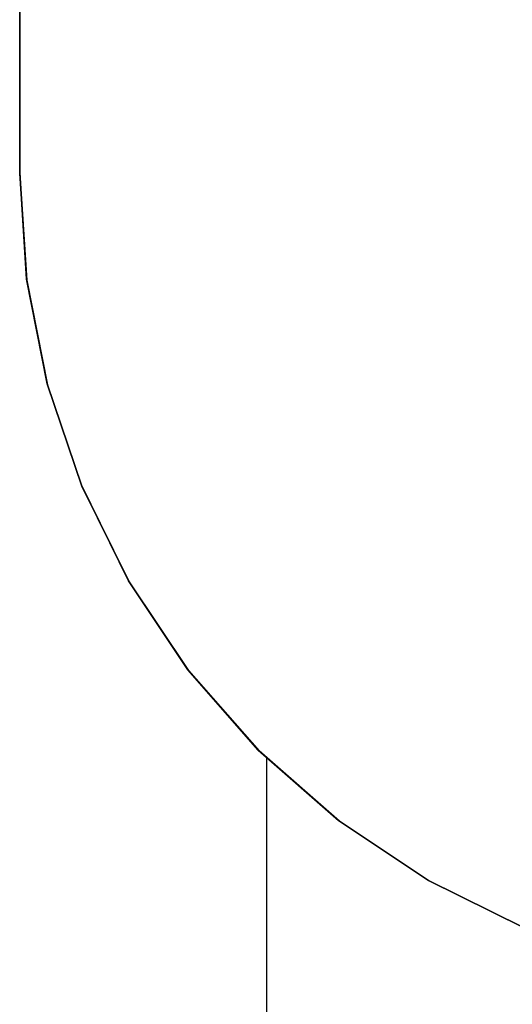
# Model space of a CAD drawing. Header units: millimetres. Extents: x -35 to 33166, y -35 to 31591.
# Tile 4 of 100: x 1080 to 1156, y 965 to 1117. Entities that reach past the tile are written whole.
import ezdxf

# ---------------------------------------------------------------- set-up
doc = ezdxf.new("R2010")
doc.units = ezdxf.units.MM
doc.header["$LTSCALE"] = 25.4
doc.layers.get('0').update_dxf_attribs({"true_color": 0xffffff})
doc.layers.add('ICF - L1', color=7, linetype='Continuous', true_color=0xb4b464)
doc.layers.add('ICF - L2', color=7, linetype='Continuous', true_color=0x64ff64)

# ---------------------------------------------------------------- blocks, each defined once
blk = doc.blocks.new('Group8180')
for p, q in [((-571.5500000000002, -101.5999800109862, -7.629394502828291e-07), (-227.7868183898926, -101.5999800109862, -7.629394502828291e-07)), ((-571.5500000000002, -101.5999800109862, 457.1999992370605), (-227.7868183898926, -101.5999800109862, 457.1999992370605)), ((-227.7868183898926, -101.5999800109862, -7.629394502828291e-07), (-227.7868183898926, -101.5999800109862, 457.1999992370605)), ((-211.3016812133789, -102.6814062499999, 457.1999992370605), (-227.7868183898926, -101.5999800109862, 457.1999992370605)), ((-227.7868183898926, -101.5999800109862, -7.629394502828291e-07), (-211.3016812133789, -102.6814062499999, -7.629394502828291e-07)), ((-195.0991818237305, -105.907275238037, 457.1999992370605), (-211.3016812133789, -102.6814062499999, 457.1999992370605)), ((-211.3016812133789, -102.6814062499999, -7.629394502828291e-07), (-211.3016812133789, -102.6814062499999, 457.1999992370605)), ((-211.3016812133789, -102.6814062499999, -7.629394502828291e-07), (-195.0991818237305, -105.907275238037, -7.629394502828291e-07)), ((-179.4569195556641, -111.2220671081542, 457.1999992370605), (-195.0991818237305, -105.907275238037, 457.1999992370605)), ((-195.0991818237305, -105.907275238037, -7.629394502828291e-07), (-195.0991818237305, -105.907275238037, 457.1999992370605)), ((-195.0991818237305, -105.907275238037, -7.629394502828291e-07), (-179.4569195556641, -111.2220671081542, -7.629394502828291e-07)), ((-164.6429981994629, -118.5348959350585, 457.1999992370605), (-179.4569195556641, -111.2220671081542, 457.1999992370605)), ((-179.4569195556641, -111.2220671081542, -7.629394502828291e-07), (-179.4569195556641, -111.2220671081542, 457.1999992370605)), ((-179.4569195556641, -111.2220671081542, -7.629394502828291e-07), (-164.6429981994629, -118.5348959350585, -7.629394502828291e-07)), ((-150.9114720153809, -127.7203817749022, 457.1999992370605), (-164.6429981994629, -118.5348959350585, 457.1999992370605)), ((-164.6429981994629, -118.5348959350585, -7.629394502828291e-07), (-164.6429981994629, -118.5348959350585, 457.1999992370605)), ((-164.6429981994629, -118.5348959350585, -7.629394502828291e-07), (-150.9114720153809, -127.7203817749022, -7.629394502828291e-07)), ((-138.4975010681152, -138.6209761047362, 457.1999992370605), (-150.9114720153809, -127.7203817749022, 457.1999992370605)), ((-150.9114720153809, -127.7203817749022, -7.629394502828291e-07), (-150.9114720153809, -127.7203817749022, 457.1999992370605)), ((-150.9114720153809, -127.7203817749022, -7.629394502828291e-07), (-138.4975010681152, -138.6209761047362, -7.629394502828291e-07)), ((-127.6140568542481, -151.0499655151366, 457.1999992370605), (-138.4975010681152, -138.6209761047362, 457.1999992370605)), ((-138.4975010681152, -138.6209761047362, -7.629394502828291e-07), (-127.6140568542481, -151.0499655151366, -7.629394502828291e-07)), ((-138.4975010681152, -138.6209761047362, 457.1999992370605), (-138.4975010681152, -138.6209761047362, -7.629394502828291e-07)), ((-118.447658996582, -164.7941847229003, 457.1999992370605), (-127.6140568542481, -151.0499655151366, 457.1999992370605)), ((-118.447658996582, -164.7941847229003, -7.629394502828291e-07), (-127.6140568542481, -151.0499655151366, -7.629394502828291e-07)), ((-127.6140568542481, -151.0499655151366, 457.1999992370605), (-127.6140568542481, -151.0499655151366, -7.629394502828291e-07)), ((-111.1552746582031, -179.6181829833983, 457.1999992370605), (-118.447658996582, -164.7941847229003, 457.1999992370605)), ((-111.1552746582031, -179.6181829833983, -7.629394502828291e-07), (-118.447658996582, -164.7941847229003, -7.629394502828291e-07)), ((-118.447658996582, -164.7941847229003, 457.1999992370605), (-118.447658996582, -164.7941847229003, -7.629394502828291e-07))]:
    blk.add_line(p, q)
blk = doc.blocks.new('6XR35_90_C_MSG#74')
blk.add_blockref('Group8180', (0, 0))
blk = doc.blocks.new('Group7855')
for p, q in [((-164.6430311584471, -118.5349598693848, 457.1999992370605), (-179.4568556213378, -111.2221310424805, 457.1999992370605)), ((-164.6430311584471, -118.5349598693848, -7.629394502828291e-07), (-179.4568556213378, -111.2221310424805, -7.629394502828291e-07)), ((-150.9114080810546, -127.720348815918, 457.1999992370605), (-164.6430311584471, -118.5349598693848, 457.1999992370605)), ((-150.9114080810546, -127.720348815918, -7.629394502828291e-07), (-164.6430311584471, -118.5349598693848, -7.629394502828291e-07)), ((-164.6430311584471, -118.5349598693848, -7.629394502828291e-07), (-164.6430311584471, -118.5349598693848, 457.1999992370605)), ((-138.4975340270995, -138.6210400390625, 457.1999992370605), (-150.9114080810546, -127.720348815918, 457.1999992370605)), ((-150.9114080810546, -127.720348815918, -7.629394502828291e-07), (-138.4975340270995, -138.6210400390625, -7.629394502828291e-07)), ((-150.9114080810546, -127.720348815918, -7.629394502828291e-07), (-150.9114080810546, -127.720348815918, 457.1999992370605)), ((-127.6140898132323, -151.0499325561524, 457.1999992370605), (-138.4975340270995, -138.6210400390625, 457.1999992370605)), ((-138.4975340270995, -138.6210400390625, -7.629394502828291e-07), (-127.6140898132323, -151.0499325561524, -7.629394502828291e-07)), ((-138.4975340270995, -138.6210400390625, -7.629394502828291e-07), (-138.4975340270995, -138.6210400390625, 457.1999992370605)), ((-118.4475950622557, -164.7942486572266, 457.1999992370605), (-127.6140898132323, -151.0499325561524, 457.1999992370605)), ((-127.6140898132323, -151.0499325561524, -7.629394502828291e-07), (-118.4475950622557, -164.7942486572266, -7.629394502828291e-07)), ((-127.6140898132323, -151.0499325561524, 457.1999992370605), (-127.6140898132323, -151.0499325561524, -7.629394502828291e-07)), ((-111.1553076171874, -179.6182469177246, 457.1999992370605), (-118.4475950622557, -164.7942486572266, 457.1999992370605)), ((-118.4475950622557, -164.7942486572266, -7.629394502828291e-07), (-111.1553076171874, -179.6182469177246, -7.629394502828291e-07)), ((-118.4475950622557, -164.7942486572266, 457.1999992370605), (-118.4475950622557, -164.7942486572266, -7.629394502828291e-07)), ((-105.8620260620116, -195.267776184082, 457.1999992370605), (-111.1553076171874, -179.6182469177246, 457.1999992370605)), ((-111.1553076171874, -179.6182469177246, -7.629394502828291e-07), (-105.8620260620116, -195.267776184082, -7.629394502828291e-07)), ((-111.1553076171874, -179.6182469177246, 457.1999992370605), (-111.1553076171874, -179.6182469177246, -7.629394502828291e-07)), ((-102.6586363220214, -211.4748295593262, 457.1999992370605), (-105.8620260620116, -195.267776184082, 457.1999992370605)), ((-105.8620260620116, -195.267776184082, -7.629394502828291e-07), (-102.6586363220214, -211.4748295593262, -7.629394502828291e-07)), ((-105.8620260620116, -195.267776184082, 457.1999992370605), (-105.8620260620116, -195.267776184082, -7.629394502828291e-07)), ((-101.5999800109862, -227.9614201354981, 457.1999992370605), (-102.6586363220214, -211.4748295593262, 457.1999992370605)), ((-102.6586363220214, -211.4748295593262, -7.629394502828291e-07), (-101.5999800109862, -227.9614201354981, -7.629394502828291e-07)), ((-102.6586363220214, -211.4748295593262, 457.1999992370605), (-102.6586363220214, -211.4748295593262, -7.629394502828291e-07)), ((-101.5999800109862, -571.5500000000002, 457.1999992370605), (-101.5999800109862, -227.9614201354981, 457.1999992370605)), ((-101.5999800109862, -227.9614201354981, 457.1999992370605), (-101.5999800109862, -227.9614201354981, -7.629394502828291e-07)), ((-101.5999800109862, -227.9614201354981, -7.629394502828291e-07), (-101.5999800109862, -571.5500000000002, -7.629394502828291e-07))]:
    blk.add_line(p, q)
blk = doc.blocks.new('6XR35_90_C_MSG#35')
blk.add_blockref('Group7855', (0, 0))
blk = doc.blocks.new('Group8682')
for p, q in [((-571.5500000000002, -101.5999800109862, -7.629394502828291e-07), (-227.7868183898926, -101.5999800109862, -7.629394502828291e-07)), ((-571.5500000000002, -101.5999800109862, 457.2000961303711), (-227.7868183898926, -101.5999800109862, 457.2000961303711)), ((-227.7868183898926, -101.5999800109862, -7.629394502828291e-07), (-227.7868183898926, -101.5999800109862, 457.2000961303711)), ((-211.3016812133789, -102.6814062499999, 457.2000961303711), (-227.7868183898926, -101.5999800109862, 457.2000961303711)), ((-227.7868183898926, -101.5999800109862, -7.629394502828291e-07), (-211.3016812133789, -102.6814062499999, -7.629394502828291e-07)), ((-195.0991818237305, -105.907275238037, 457.2000961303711), (-211.3016812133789, -102.6814062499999, 457.2000961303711)), ((-211.3016812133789, -102.6814062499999, -7.629394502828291e-07), (-211.3016812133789, -102.6814062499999, 457.2000961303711)), ((-211.3016812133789, -102.6814062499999, -7.629394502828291e-07), (-195.0991818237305, -105.907275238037, -7.629394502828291e-07)), ((-179.4569195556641, -111.2220671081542, 457.2000961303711), (-195.0991818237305, -105.907275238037, 457.2000961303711)), ((-195.0991818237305, -105.907275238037, -7.629394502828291e-07), (-195.0991818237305, -105.907275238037, 457.2000961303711)), ((-195.0991818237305, -105.907275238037, -7.629394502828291e-07), (-179.4569195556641, -111.2220671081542, -7.629394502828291e-07)), ((-164.6429981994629, -118.5348959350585, 457.2000961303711), (-179.4569195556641, -111.2220671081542, 457.2000961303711)), ((-179.4569195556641, -111.2220671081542, -7.629394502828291e-07), (-179.4569195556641, -111.2220671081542, 457.2000961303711)), ((-179.4569195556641, -111.2220671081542, -7.629394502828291e-07), (-164.6429981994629, -118.5348959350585, -7.629394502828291e-07)), ((-150.9114720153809, -127.7203817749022, 457.2000961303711), (-164.6429981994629, -118.5348959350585, 457.2000961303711)), ((-164.6429981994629, -118.5348959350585, -7.629394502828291e-07), (-164.6429981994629, -118.5348959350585, 457.2000961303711)), ((-164.6429981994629, -118.5348959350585, -7.629394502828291e-07), (-150.9114720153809, -127.7203817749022, -7.629394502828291e-07)), ((-138.4975010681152, -138.6209761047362, 457.2000961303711), (-150.9114720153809, -127.7203817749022, 457.2000961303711)), ((-150.9114720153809, -127.7203817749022, -7.629394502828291e-07), (-150.9114720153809, -127.7203817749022, 457.2000961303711)), ((-150.9114720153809, -127.7203817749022, -7.629394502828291e-07), (-138.4975010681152, -138.6209761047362, -7.629394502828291e-07)), ((-127.6140568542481, -151.0499655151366, 457.2000961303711), (-138.4975010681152, -138.6209761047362, 457.2000961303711)), ((-138.4975010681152, -138.6209761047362, -7.629394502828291e-07), (-127.6140568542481, -151.0499655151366, -7.629394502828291e-07)), ((-138.4975010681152, -138.6209761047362, 457.2000961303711), (-138.4975010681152, -138.6209761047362, -7.629394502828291e-07)), ((-118.447658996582, -164.7941847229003, 457.2000961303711), (-127.6140568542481, -151.0499655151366, 457.2000961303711)), ((-118.447658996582, -164.7941847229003, -7.629394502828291e-07), (-127.6140568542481, -151.0499655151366, -7.629394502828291e-07)), ((-127.6140568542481, -151.0499655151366, 457.2000961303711), (-127.6140568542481, -151.0499655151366, -7.629394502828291e-07)), ((-111.1552746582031, -179.6181829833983, 457.2000961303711), (-118.447658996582, -164.7941847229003, 457.2000961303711)), ((-111.1552746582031, -179.6181829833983, -7.629394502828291e-07), (-118.447658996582, -164.7941847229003, -7.629394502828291e-07)), ((-118.447658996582, -164.7941847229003, 457.2000961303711), (-118.447658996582, -164.7941847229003, -7.629394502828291e-07))]:
    blk.add_line(p, q)
blk = doc.blocks.new('6XR35_90_C_MSG#139')
blk.add_blockref('Group8682', (0, 0))
blk = doc.blocks.new('Group#1521')
for p, q in [((-164.6430311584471, -118.5349598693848, 9.613037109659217e-05), (-179.4568556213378, -111.2221310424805, 9.613037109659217e-05)), ((-164.6430311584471, -118.5349598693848, 457.2000961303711), (-179.4568556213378, -111.2221310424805, 457.2000961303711)), ((-150.9114080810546, -127.720348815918, 9.613037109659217e-05), (-164.6430311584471, -118.5349598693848, 9.613037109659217e-05)), ((-164.6430311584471, -118.5349598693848, 9.613037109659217e-05), (-164.6430311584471, -118.5349598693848, 457.2000961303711)), ((-150.9114080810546, -127.720348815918, 457.2000961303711), (-164.6430311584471, -118.5349598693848, 457.2000961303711)), ((-150.9114080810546, -127.720348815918, 9.613037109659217e-05), (-138.4975340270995, -138.6210400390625, 9.613037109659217e-05)), ((-150.9114080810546, -127.720348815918, 9.613037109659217e-05), (-150.9114080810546, -127.720348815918, 457.2000961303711)), ((-138.4975340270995, -138.6210400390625, 457.2000961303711), (-150.9114080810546, -127.720348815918, 457.2000961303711)), ((-138.4975340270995, -138.6210400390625, 9.613037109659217e-05), (-127.6140898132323, -151.0499325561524, 9.613037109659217e-05)), ((-138.4975340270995, -138.6210400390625, 9.613037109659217e-05), (-138.4975340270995, -138.6210400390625, 457.2000961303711)), ((-127.6140898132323, -151.0499325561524, 457.2000961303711), (-138.4975340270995, -138.6210400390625, 457.2000961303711)), ((-127.6140898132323, -151.0499325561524, 9.613037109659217e-05), (-118.4475950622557, -164.7942486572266, 9.613037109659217e-05)), ((-118.4475950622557, -164.7942486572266, 457.2000961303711), (-127.6140898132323, -151.0499325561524, 457.2000961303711)), ((-127.6140898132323, -151.0499325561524, 457.2000961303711), (-127.6140898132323, -151.0499325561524, 9.613037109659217e-05)), ((-118.4475950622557, -164.7942486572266, 9.613037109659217e-05), (-111.1553076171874, -179.6182469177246, 9.613037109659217e-05)), ((-111.1553076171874, -179.6182469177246, 457.2000961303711), (-118.4475950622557, -164.7942486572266, 457.2000961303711)), ((-118.4475950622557, -164.7942486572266, 457.2000961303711), (-118.4475950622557, -164.7942486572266, 9.613037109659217e-05)), ((-111.1553076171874, -179.6182469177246, 9.613037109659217e-05), (-105.8620260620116, -195.267776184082, 9.613037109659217e-05)), ((-105.8620260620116, -195.267776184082, 457.2000961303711), (-111.1553076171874, -179.6182469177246, 457.2000961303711)), ((-111.1553076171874, -179.6182469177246, 457.2000961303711), (-111.1553076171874, -179.6182469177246, 9.613037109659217e-05)), ((-105.8620260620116, -195.267776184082, 9.613037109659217e-05), (-102.6586363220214, -211.4748295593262, 9.613037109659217e-05)), ((-102.6586363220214, -211.4748295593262, 457.2000961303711), (-105.8620260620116, -195.267776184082, 457.2000961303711)), ((-105.8620260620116, -195.267776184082, 457.2000961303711), (-105.8620260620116, -195.267776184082, 9.613037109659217e-05)), ((-102.6586363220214, -211.4748295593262, 9.613037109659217e-05), (-101.5999800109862, -227.9614201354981, 9.613037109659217e-05)), ((-101.5999800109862, -227.9614201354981, 457.2000961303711), (-102.6586363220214, -211.4748295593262, 457.2000961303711)), ((-102.6586363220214, -211.4748295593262, 457.2000961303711), (-102.6586363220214, -211.4748295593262, 9.613037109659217e-05)), ((-101.5999800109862, -227.9614201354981, 9.613037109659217e-05), (-101.5999800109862, -571.5500000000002, 9.613037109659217e-05)), ((-101.5999800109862, -571.5500000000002, 457.2000961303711), (-101.5999800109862, -227.9614201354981, 457.2000961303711)), ((-101.5999800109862, -227.9614201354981, 457.2000961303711), (-101.5999800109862, -227.9614201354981, 9.613037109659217e-05))]:
    blk.add_line(p, q)
blk = doc.blocks.new('6XR35_90_C_MSG#175')
blk.add_blockref('Group#1521', (0, 0))
blk = doc.blocks.new('Group9320')
for p, q in [((-571.5500000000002, -101.5999800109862, 9.613037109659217e-05), (-227.7868183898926, -101.5999800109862, 9.613037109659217e-05)), ((-571.5500000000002, -101.5999800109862, 457.2000961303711), (-227.7868183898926, -101.5999800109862, 457.2000961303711)), ((-227.7868183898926, -101.5999800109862, 9.613037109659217e-05), (-227.7868183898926, -101.5999800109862, 457.2000961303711)), ((-211.3016812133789, -102.6814062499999, 457.2000961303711), (-227.7868183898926, -101.5999800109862, 457.2000961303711)), ((-227.7868183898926, -101.5999800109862, 9.613037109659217e-05), (-211.3016812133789, -102.6814062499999, 9.613037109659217e-05)), ((-195.0991818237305, -105.907275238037, 457.2000961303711), (-211.3016812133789, -102.6814062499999, 457.2000961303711)), ((-211.3016812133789, -102.6814062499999, 9.613037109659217e-05), (-211.3016812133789, -102.6814062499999, 457.2000961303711)), ((-211.3016812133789, -102.6814062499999, 9.613037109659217e-05), (-195.0991818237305, -105.907275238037, 9.613037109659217e-05)), ((-179.4569195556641, -111.2220671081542, 457.2000961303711), (-195.0991818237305, -105.907275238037, 457.2000961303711)), ((-195.0991818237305, -105.907275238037, 9.613037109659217e-05), (-195.0991818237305, -105.907275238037, 457.2000961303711)), ((-195.0991818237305, -105.907275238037, 9.613037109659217e-05), (-179.4569195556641, -111.2220671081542, 9.613037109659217e-05)), ((-164.6429981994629, -118.5348959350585, 457.2000961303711), (-179.4569195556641, -111.2220671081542, 457.2000961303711)), ((-179.4569195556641, -111.2220671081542, 9.613037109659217e-05), (-179.4569195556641, -111.2220671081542, 457.2000961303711)), ((-179.4569195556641, -111.2220671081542, 9.613037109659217e-05), (-164.6429981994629, -118.5348959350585, 9.613037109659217e-05)), ((-150.9114720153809, -127.7203817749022, 457.2000961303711), (-164.6429981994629, -118.5348959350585, 457.2000961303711)), ((-164.6429981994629, -118.5348959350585, 9.613037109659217e-05), (-164.6429981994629, -118.5348959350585, 457.2000961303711)), ((-164.6429981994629, -118.5348959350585, 9.613037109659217e-05), (-150.9114720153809, -127.7203817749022, 9.613037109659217e-05)), ((-138.4975010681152, -138.6209761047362, 457.2000961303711), (-150.9114720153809, -127.7203817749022, 457.2000961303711)), ((-150.9114720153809, -127.7203817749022, 9.613037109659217e-05), (-150.9114720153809, -127.7203817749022, 457.2000961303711)), ((-150.9114720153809, -127.7203817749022, 9.613037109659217e-05), (-138.4975010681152, -138.6209761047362, 9.613037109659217e-05)), ((-127.6140568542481, -151.0499655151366, 457.2000961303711), (-138.4975010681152, -138.6209761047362, 457.2000961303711)), ((-138.4975010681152, -138.6209761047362, 9.613037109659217e-05), (-127.6140568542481, -151.0499655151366, 9.613037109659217e-05)), ((-138.4975010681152, -138.6209761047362, 457.2000961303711), (-138.4975010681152, -138.6209761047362, 9.613037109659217e-05)), ((-118.447658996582, -164.7941847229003, 457.2000961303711), (-127.6140568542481, -151.0499655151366, 457.2000961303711)), ((-118.447658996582, -164.7941847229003, 9.613037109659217e-05), (-127.6140568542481, -151.0499655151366, 9.613037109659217e-05)), ((-127.6140568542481, -151.0499655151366, 457.2000961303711), (-127.6140568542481, -151.0499655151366, 9.613037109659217e-05)), ((-111.1552746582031, -179.6181829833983, 457.2000961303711), (-118.447658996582, -164.7941847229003, 457.2000961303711)), ((-111.1552746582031, -179.6181829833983, 9.613037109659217e-05), (-118.447658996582, -164.7941847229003, 9.613037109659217e-05)), ((-118.447658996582, -164.7941847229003, 457.2000961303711), (-118.447658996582, -164.7941847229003, 9.613037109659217e-05))]:
    blk.add_line(p, q)
blk = doc.blocks.new('6XR35_90_C_MSG#212')
blk.add_blockref('Group9320', (0, 0))
blk = doc.blocks.new('Group#3584')
for p, q in [((-164.6430311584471, -118.5349598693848, 9.613037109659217e-05), (-179.4568556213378, -111.2221310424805, 9.613037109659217e-05)), ((-164.6430311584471, -118.5349598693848, 457.2000961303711), (-179.4568556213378, -111.2221310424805, 457.2000961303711)), ((-150.9114080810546, -127.720348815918, 9.613037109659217e-05), (-164.6430311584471, -118.5349598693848, 9.613037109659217e-05)), ((-164.6430311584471, -118.5349598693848, 9.613037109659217e-05), (-164.6430311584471, -118.5349598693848, 457.2000961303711)), ((-150.9114080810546, -127.720348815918, 457.2000961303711), (-164.6430311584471, -118.5349598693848, 457.2000961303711)), ((-150.9114080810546, -127.720348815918, 9.613037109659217e-05), (-138.4975340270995, -138.6210400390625, 9.613037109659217e-05)), ((-150.9114080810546, -127.720348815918, 9.613037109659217e-05), (-150.9114080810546, -127.720348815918, 457.2000961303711)), ((-138.4975340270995, -138.6210400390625, 457.2000961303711), (-150.9114080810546, -127.720348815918, 457.2000961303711)), ((-138.4975340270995, -138.6210400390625, 9.613037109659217e-05), (-127.6140898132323, -151.0499325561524, 9.613037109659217e-05)), ((-138.4975340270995, -138.6210400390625, 9.613037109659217e-05), (-138.4975340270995, -138.6210400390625, 457.2000961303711)), ((-127.6140898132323, -151.0499325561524, 457.2000961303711), (-138.4975340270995, -138.6210400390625, 457.2000961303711)), ((-127.6140898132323, -151.0499325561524, 9.613037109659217e-05), (-118.4475950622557, -164.7942486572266, 9.613037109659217e-05)), ((-118.4475950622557, -164.7942486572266, 457.2000961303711), (-127.6140898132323, -151.0499325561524, 457.2000961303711)), ((-127.6140898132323, -151.0499325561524, 457.2000961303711), (-127.6140898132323, -151.0499325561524, 9.613037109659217e-05)), ((-118.4475950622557, -164.7942486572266, 9.613037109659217e-05), (-111.1553076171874, -179.6182469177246, 9.613037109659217e-05)), ((-111.1553076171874, -179.6182469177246, 457.2000961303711), (-118.4475950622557, -164.7942486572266, 457.2000961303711)), ((-118.4475950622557, -164.7942486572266, 457.2000961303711), (-118.4475950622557, -164.7942486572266, 9.613037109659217e-05)), ((-111.1553076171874, -179.6182469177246, 9.613037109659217e-05), (-105.8620260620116, -195.267776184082, 9.613037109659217e-05)), ((-105.8620260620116, -195.267776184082, 457.2000961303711), (-111.1553076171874, -179.6182469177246, 457.2000961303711)), ((-111.1553076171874, -179.6182469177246, 457.2000961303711), (-111.1553076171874, -179.6182469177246, 9.613037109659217e-05)), ((-105.8620260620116, -195.267776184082, 9.613037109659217e-05), (-102.6586363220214, -211.4748295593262, 9.613037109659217e-05)), ((-102.6586363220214, -211.4748295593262, 457.2000961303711), (-105.8620260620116, -195.267776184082, 457.2000961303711)), ((-105.8620260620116, -195.267776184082, 457.2000961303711), (-105.8620260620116, -195.267776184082, 9.613037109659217e-05)), ((-102.6586363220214, -211.4748295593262, 9.613037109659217e-05), (-101.5999800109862, -227.9614201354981, 9.613037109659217e-05)), ((-101.5999800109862, -227.9614201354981, 457.2000961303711), (-102.6586363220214, -211.4748295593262, 457.2000961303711)), ((-102.6586363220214, -211.4748295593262, 457.2000961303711), (-102.6586363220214, -211.4748295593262, 9.613037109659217e-05)), ((-101.5999800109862, -571.5500000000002, 457.2000961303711), (-101.5999800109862, -227.9614201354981, 457.2000961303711)), ((-101.5999800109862, -227.9614201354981, 457.2000961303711), (-101.5999800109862, -227.9614201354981, 9.613037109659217e-05)), ((-101.5999800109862, -227.9614201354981, 9.613037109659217e-05), (-101.5999800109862, -571.5500000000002, 9.613037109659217e-05))]:
    blk.add_line(p, q)
blk = doc.blocks.new('6XR35_90_C_MSG#245')
blk.add_blockref('Group#3584', (0, 0))
blk = doc.blocks.new('Group#4045')
for p, q in [((-571.5500000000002, -101.5999800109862, 9.613037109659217e-05), (-227.7868183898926, -101.5999800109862, 9.613037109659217e-05)), ((-571.5500000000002, -101.5999800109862, 457.19990234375), (-227.7868183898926, -101.5999800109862, 457.19990234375)), ((-227.7868183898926, -101.5999800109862, 457.19990234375), (-227.7868183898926, -101.5999800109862, 9.613037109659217e-05)), ((-227.7868183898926, -101.5999800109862, 9.613037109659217e-05), (-211.3016812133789, -102.6814062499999, 9.613037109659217e-05)), ((-211.3016812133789, -102.6814062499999, 457.19990234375), (-227.7868183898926, -101.5999800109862, 457.19990234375)), ((-211.3016812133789, -102.6814062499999, 9.613037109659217e-05), (-195.0991818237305, -105.907275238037, 9.613037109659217e-05)), ((-211.3016812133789, -102.6814062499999, 9.613037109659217e-05), (-211.3016812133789, -102.6814062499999, 457.19990234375)), ((-195.0991818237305, -105.907275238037, 457.19990234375), (-211.3016812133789, -102.6814062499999, 457.19990234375)), ((-195.0991818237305, -105.907275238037, 9.613037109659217e-05), (-195.0991818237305, -105.907275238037, 457.19990234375)), ((-195.0991818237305, -105.907275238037, 9.613037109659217e-05), (-179.4569195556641, -111.2220671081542, 9.613037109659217e-05)), ((-179.4569195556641, -111.2220671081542, 457.19990234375), (-195.0991818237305, -105.907275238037, 457.19990234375)), ((-179.4569195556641, -111.2220671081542, 9.613037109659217e-05), (-179.4569195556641, -111.2220671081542, 457.19990234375)), ((-179.4569195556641, -111.2220671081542, 9.613037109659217e-05), (-164.6429981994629, -118.5348959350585, 9.613037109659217e-05)), ((-164.6429981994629, -118.5348959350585, 457.19990234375), (-179.4569195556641, -111.2220671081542, 457.19990234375)), ((-164.6429981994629, -118.5348959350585, 9.613037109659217e-05), (-164.6429981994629, -118.5348959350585, 457.19990234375)), ((-164.6429981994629, -118.5348959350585, 9.613037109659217e-05), (-150.9114720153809, -127.7203817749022, 9.613037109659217e-05)), ((-150.9114720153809, -127.7203817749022, 457.19990234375), (-164.6429981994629, -118.5348959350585, 457.19990234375)), ((-150.9114720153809, -127.7203817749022, 9.613037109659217e-05), (-150.9114720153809, -127.7203817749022, 457.19990234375)), ((-150.9114720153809, -127.7203817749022, 9.613037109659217e-05), (-138.4975010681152, -138.6209761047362, 9.613037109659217e-05)), ((-138.4975010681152, -138.6209761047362, 457.19990234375), (-150.9114720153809, -127.7203817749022, 457.19990234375)), ((-138.4975010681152, -138.6209761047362, 457.19990234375), (-138.4975010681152, -138.6209761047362, 9.613037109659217e-05)), ((-138.4975010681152, -138.6209761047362, 9.613037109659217e-05), (-127.6140568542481, -151.0499655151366, 9.613037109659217e-05)), ((-127.6140568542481, -151.0499655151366, 457.19990234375), (-138.4975010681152, -138.6209761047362, 457.19990234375)), ((-118.447658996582, -164.7941847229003, 9.613037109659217e-05), (-127.6140568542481, -151.0499655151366, 9.613037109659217e-05)), ((-127.6140568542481, -151.0499655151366, 457.19990234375), (-127.6140568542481, -151.0499655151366, 9.613037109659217e-05)), ((-118.447658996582, -164.7941847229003, 457.19990234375), (-127.6140568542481, -151.0499655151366, 457.19990234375)), ((-111.1552746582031, -179.6181829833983, 9.613037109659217e-05), (-118.447658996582, -164.7941847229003, 9.613037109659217e-05)), ((-118.447658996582, -164.7941847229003, 457.19990234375), (-118.447658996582, -164.7941847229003, 9.613037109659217e-05)), ((-111.1552746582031, -179.6181829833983, 457.19990234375), (-118.447658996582, -164.7941847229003, 457.19990234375))]:
    blk.add_line(p, q)
blk = doc.blocks.new('6XR35_90_C_MSG#285')
blk.add_blockref('Group#4045', (0, 0))
blk = doc.blocks.new('Group3573')
at = {"layer": 'ICF - L1', "extrusion": (0, 0, -1), "zscale": -1, "rotation": 270}
for name, p in [('6XR35_90_C_MSG#74', (-977.9100000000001, 865.42, -357.2)), ('6XR35_90_C_MSG#139', (-977.9100000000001, 865.42, -1271.6)), ('6XR35_90_C_MSG#212', (-977.9100000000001, 865.42, -2186)), ('6XR35_90_C_MSG#285', (-977.9100000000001, 865.42, -3100.4))]:
    blk.add_blockref(name, p, dxfattribs=at)
at = {"layer": 'ICF - L1', "rotation": 180}
for name, p in [('6XR35_90_C_MSG#35', (977.9100000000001, 865.42, -100)), ('6XR35_90_C_MSG#35', (977.9100000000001, 865.42, 814.4)), ('6XR35_90_C_MSG#175', (977.9100000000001, 865.42, 1728.8)), ('6XR35_90_C_MSG#245', (977.9100000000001, 865.42, 2643.2))]:
    blk.add_blockref(name, p, dxfattribs=at)
blk = doc.blocks.new('Group#4788')
for p, q in [((-164.6430311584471, -118.5349598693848, 457.1999023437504), (-179.4568556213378, -111.2221310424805, 457.1999023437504)), ((-164.6430311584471, -118.5349598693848, -9.765624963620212e-05), (-179.4568556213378, -111.2221310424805, -9.765624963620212e-05)), ((-150.9114080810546, -127.720348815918, 457.1999023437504), (-164.6430311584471, -118.5349598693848, 457.1999023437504)), ((-150.9114080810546, -127.720348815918, -9.765624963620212e-05), (-164.6430311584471, -118.5349598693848, -9.765624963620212e-05)), ((-164.6430311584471, -118.5349598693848, -9.765624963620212e-05), (-164.6430311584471, -118.5349598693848, 457.1999023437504)), ((-138.4975340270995, -138.6210400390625, 457.1999023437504), (-150.9114080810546, -127.720348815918, 457.1999023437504)), ((-150.9114080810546, -127.720348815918, -9.765624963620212e-05), (-138.4975340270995, -138.6210400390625, -9.765624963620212e-05)), ((-150.9114080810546, -127.720348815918, -9.765624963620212e-05), (-150.9114080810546, -127.720348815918, 457.1999023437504)), ((-127.6140898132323, -151.0499325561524, 457.1999023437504), (-138.4975340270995, -138.6210400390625, 457.1999023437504)), ((-138.4975340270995, -138.6210400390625, -9.765624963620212e-05), (-127.6140898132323, -151.0499325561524, -9.765624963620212e-05)), ((-138.4975340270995, -138.6210400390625, -9.765624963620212e-05), (-138.4975340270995, -138.6210400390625, 457.1999023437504)), ((-118.4475950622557, -164.7942486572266, 457.1999023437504), (-127.6140898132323, -151.0499325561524, 457.1999023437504)), ((-127.6140898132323, -151.0499325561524, -9.765624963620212e-05), (-118.4475950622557, -164.7942486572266, -9.765624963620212e-05)), ((-127.6140898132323, -151.0499325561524, 457.1999023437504), (-127.6140898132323, -151.0499325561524, -9.765624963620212e-05)), ((-111.1553076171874, -179.6182469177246, 457.1999023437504), (-118.4475950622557, -164.7942486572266, 457.1999023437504)), ((-118.4475950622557, -164.7942486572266, -9.765624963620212e-05), (-111.1553076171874, -179.6182469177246, -9.765624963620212e-05)), ((-118.4475950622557, -164.7942486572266, 457.1999023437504), (-118.4475950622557, -164.7942486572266, -9.765624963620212e-05)), ((-105.8620260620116, -195.267776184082, 457.1999023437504), (-111.1553076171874, -179.6182469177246, 457.1999023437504)), ((-111.1553076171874, -179.6182469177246, -9.765624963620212e-05), (-105.8620260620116, -195.267776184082, -9.765624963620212e-05)), ((-111.1553076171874, -179.6182469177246, 457.1999023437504), (-111.1553076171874, -179.6182469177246, -9.765624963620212e-05)), ((-102.6586363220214, -211.4748295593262, 457.1999023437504), (-105.8620260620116, -195.267776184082, 457.1999023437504)), ((-105.8620260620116, -195.267776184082, -9.765624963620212e-05), (-102.6586363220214, -211.4748295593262, -9.765624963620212e-05)), ((-105.8620260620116, -195.267776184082, 457.1999023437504), (-105.8620260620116, -195.267776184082, -9.765624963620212e-05)), ((-101.5999800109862, -227.9614201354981, 457.1999023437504), (-102.6586363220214, -211.4748295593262, 457.1999023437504)), ((-102.6586363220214, -211.4748295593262, -9.765624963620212e-05), (-101.5999800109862, -227.9614201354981, -9.765624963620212e-05)), ((-102.6586363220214, -211.4748295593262, 457.1999023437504), (-102.6586363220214, -211.4748295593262, -9.765624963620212e-05)), ((-101.5999800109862, -532.5008740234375, 457.1999023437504), (-101.5999800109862, -227.9614201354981, 457.1999023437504)), ((-101.5999800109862, -227.9614201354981, -9.765624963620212e-05), (-101.5999800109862, -532.5008740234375, -9.765624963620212e-05)), ((-101.5999800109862, -227.9614201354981, 457.1999023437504), (-101.5999800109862, -227.9614201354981, -9.765624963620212e-05))]:
    blk.add_line(p, q)
blk = doc.blocks.new('6XR35_90_C#3_FC_1hdshr_MSG')
blk.add_blockref('Group#4788', (0, 0))
blk = doc.blocks.new('Group#3801')
for p, q in [((-164.6430311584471, -118.5349598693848, -9.765624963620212e-05), (-179.4568556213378, -111.2221310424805, -9.765624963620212e-05)), ((-164.6430311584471, -118.5349598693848, 457.1999023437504), (-179.4568556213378, -111.2221310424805, 457.1999023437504)), ((-150.9114080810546, -127.720348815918, -9.765624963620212e-05), (-164.6430311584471, -118.5349598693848, -9.765624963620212e-05)), ((-150.9114080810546, -127.720348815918, 457.1999023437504), (-164.6430311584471, -118.5349598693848, 457.1999023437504)), ((-164.6430311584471, -118.5349598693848, -9.765624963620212e-05), (-164.6430311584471, -118.5349598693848, 457.1999023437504)), ((-150.9114080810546, -127.720348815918, -9.765624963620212e-05), (-138.4975340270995, -138.6210400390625, -9.765624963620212e-05)), ((-138.4975340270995, -138.6210400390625, 457.1999023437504), (-150.9114080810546, -127.720348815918, 457.1999023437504)), ((-150.9114080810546, -127.720348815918, -9.765624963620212e-05), (-150.9114080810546, -127.720348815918, 457.1999023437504)), ((-138.4975340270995, -138.6210400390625, -9.765624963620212e-05), (-127.6140898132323, -151.0499325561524, -9.765624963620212e-05)), ((-127.6140898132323, -151.0499325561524, 457.1999023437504), (-138.4975340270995, -138.6210400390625, 457.1999023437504)), ((-138.4975340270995, -138.6210400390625, -9.765624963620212e-05), (-138.4975340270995, -138.6210400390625, 457.1999023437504)), ((-127.6140898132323, -151.0499325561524, -9.765624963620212e-05), (-118.4475950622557, -164.7942486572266, -9.765624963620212e-05)), ((-118.4475950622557, -164.7942486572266, 457.1999023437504), (-127.6140898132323, -151.0499325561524, 457.1999023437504)), ((-127.6140898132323, -151.0499325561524, 457.1999023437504), (-127.6140898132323, -151.0499325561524, -9.765624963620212e-05)), ((-118.4475950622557, -164.7942486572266, -9.765624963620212e-05), (-111.1553076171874, -179.6182469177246, -9.765624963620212e-05)), ((-111.1553076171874, -179.6182469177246, 457.1999023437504), (-118.4475950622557, -164.7942486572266, 457.1999023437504)), ((-118.4475950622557, -164.7942486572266, 457.1999023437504), (-118.4475950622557, -164.7942486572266, -9.765624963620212e-05)), ((-111.1553076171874, -179.6182469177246, -9.765624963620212e-05), (-105.8620260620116, -195.267776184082, -9.765624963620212e-05)), ((-105.8620260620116, -195.267776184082, 457.1999023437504), (-111.1553076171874, -179.6182469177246, 457.1999023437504)), ((-111.1553076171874, -179.6182469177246, 457.1999023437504), (-111.1553076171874, -179.6182469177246, -9.765624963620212e-05)), ((-105.8620260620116, -195.267776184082, -9.765624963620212e-05), (-102.6586363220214, -211.4748295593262, -9.765624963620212e-05)), ((-102.6586363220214, -211.4748295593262, 457.1999023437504), (-105.8620260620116, -195.267776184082, 457.1999023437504)), ((-105.8620260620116, -195.267776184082, 457.1999023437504), (-105.8620260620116, -195.267776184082, -9.765624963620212e-05)), ((-102.6586363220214, -211.4748295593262, -9.765624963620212e-05), (-101.5999800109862, -227.9614201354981, -9.765624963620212e-05)), ((-101.5999800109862, -227.9614201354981, 457.1999023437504), (-102.6586363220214, -211.4748295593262, 457.1999023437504)), ((-102.6586363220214, -211.4748295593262, 457.1999023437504), (-102.6586363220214, -211.4748295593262, -9.765624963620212e-05)), ((-101.5999800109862, -227.9614201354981, -9.765624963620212e-05), (-101.5999800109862, -532.5008740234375, -9.765624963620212e-05)), ((-101.5999800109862, -532.5008740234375, 457.1999023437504), (-101.5999800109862, -227.9614201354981, 457.1999023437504)), ((-101.5999800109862, -227.9614201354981, 457.1999023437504), (-101.5999800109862, -227.9614201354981, -9.765624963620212e-05))]:
    blk.add_line(p, q)
blk = doc.blocks.new('6XR35_90_C#3_FC_mlmx2_MSG')
blk.add_blockref('Group#3801', (0, 0))
blk = doc.blocks.new('Group9466')
for p, q in [((-227.7868183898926, -101.5999800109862, 457.1999023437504), (-457.2990689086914, -101.5999800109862, 457.1999023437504)), ((-457.2990689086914, -101.5999800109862, -9.765624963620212e-05), (-227.7868183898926, -101.5999800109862, -9.765624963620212e-05)), ((-227.7868183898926, -101.5999800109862, -9.765624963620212e-05), (-227.7868183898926, -101.5999800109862, 457.1999023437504)), ((-211.3016812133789, -102.6814062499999, 457.1999023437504), (-227.7868183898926, -101.5999800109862, 457.1999023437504)), ((-227.7868183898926, -101.5999800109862, -9.765624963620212e-05), (-211.3016812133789, -102.6814062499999, -9.765624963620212e-05)), ((-195.0991818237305, -105.907275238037, 457.1999023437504), (-211.3016812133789, -102.6814062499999, 457.1999023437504)), ((-211.3016812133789, -102.6814062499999, -9.765624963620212e-05), (-195.0991818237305, -105.907275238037, -9.765624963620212e-05)), ((-211.3016812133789, -102.6814062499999, -9.765624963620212e-05), (-211.3016812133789, -102.6814062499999, 457.1999023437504)), ((-179.4569195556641, -111.2220671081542, 457.1999023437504), (-195.0991818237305, -105.907275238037, 457.1999023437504)), ((-195.0991818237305, -105.907275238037, -9.765624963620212e-05), (-179.4569195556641, -111.2220671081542, -9.765624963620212e-05)), ((-195.0991818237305, -105.907275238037, -9.765624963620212e-05), (-195.0991818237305, -105.907275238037, 457.1999023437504)), ((-164.6429981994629, -118.5348959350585, 457.1999023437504), (-179.4569195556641, -111.2220671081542, 457.1999023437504)), ((-179.4569195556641, -111.2220671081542, -9.765624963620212e-05), (-164.6429981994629, -118.5348959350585, -9.765624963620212e-05)), ((-179.4569195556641, -111.2220671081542, -9.765624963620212e-05), (-179.4569195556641, -111.2220671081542, 457.1999023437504)), ((-150.9114720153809, -127.7203817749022, 457.1999023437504), (-164.6429981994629, -118.5348959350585, 457.1999023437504)), ((-164.6429981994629, -118.5348959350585, -9.765624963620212e-05), (-150.9114720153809, -127.7203817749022, -9.765624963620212e-05)), ((-164.6429981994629, -118.5348959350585, -9.765624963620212e-05), (-164.6429981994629, -118.5348959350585, 457.1999023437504)), ((-138.4975010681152, -138.6209761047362, 457.1999023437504), (-150.9114720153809, -127.7203817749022, 457.1999023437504)), ((-150.9114720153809, -127.7203817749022, -9.765624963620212e-05), (-138.4975010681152, -138.6209761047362, -9.765624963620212e-05)), ((-150.9114720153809, -127.7203817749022, -9.765624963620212e-05), (-150.9114720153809, -127.7203817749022, 457.1999023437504)), ((-127.6140568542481, -151.0499655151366, 457.1999023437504), (-138.4975010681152, -138.6209761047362, 457.1999023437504)), ((-138.4975010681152, -138.6209761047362, -9.765624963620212e-05), (-127.6140568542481, -151.0499655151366, -9.765624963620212e-05)), ((-138.4975010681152, -138.6209761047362, 457.1999023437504), (-138.4975010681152, -138.6209761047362, -9.765624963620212e-05)), ((-118.447658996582, -164.7941847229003, 457.1999023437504), (-127.6140568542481, -151.0499655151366, 457.1999023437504)), ((-127.6140568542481, -151.0499655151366, -9.765624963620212e-05), (-118.447658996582, -164.7941847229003, -9.765624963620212e-05)), ((-127.6140568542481, -151.0499655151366, 457.1999023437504), (-127.6140568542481, -151.0499655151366, -9.765624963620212e-05)), ((-111.1552746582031, -179.6181829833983, 457.1999023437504), (-118.447658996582, -164.7941847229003, 457.1999023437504)), ((-118.447658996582, -164.7941847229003, -9.765624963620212e-05), (-111.1552746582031, -179.6181829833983, -9.765624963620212e-05)), ((-118.447658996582, -164.7941847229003, 457.1999023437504), (-118.447658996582, -164.7941847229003, -9.765624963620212e-05))]:
    blk.add_line(p, q)
blk = doc.blocks.new('6XR35_90_C#3_FC_h89m6_MSG')
blk.add_blockref('Group9466', (0, 0))
blk = doc.blocks.new('Group#4807')
for p, q in [((-227.7868183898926, -101.5999800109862, 457.1999023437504), (-457.2990689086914, -101.5999800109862, 457.1999023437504)), ((-457.2990689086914, -101.5999800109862, -9.765624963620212e-05), (-227.7868183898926, -101.5999800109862, -9.765624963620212e-05)), ((-227.7868183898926, -101.5999800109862, -9.765624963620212e-05), (-227.7868183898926, -101.5999800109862, 457.1999023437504)), ((-227.7868183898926, -101.5999800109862, -9.765624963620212e-05), (-211.3016812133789, -102.6814062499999, -9.765624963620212e-05)), ((-211.3016812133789, -102.6814062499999, 457.1999023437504), (-227.7868183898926, -101.5999800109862, 457.1999023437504)), ((-211.3016812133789, -102.6814062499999, -9.765624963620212e-05), (-195.0991818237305, -105.907275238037, -9.765624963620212e-05)), ((-195.0991818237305, -105.907275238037, 457.1999023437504), (-211.3016812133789, -102.6814062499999, 457.1999023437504)), ((-211.3016812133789, -102.6814062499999, -9.765624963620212e-05), (-211.3016812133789, -102.6814062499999, 457.1999023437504)), ((-195.0991818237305, -105.907275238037, -9.765624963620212e-05), (-179.4569195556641, -111.2220671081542, -9.765624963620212e-05)), ((-179.4569195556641, -111.2220671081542, 457.1999023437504), (-195.0991818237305, -105.907275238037, 457.1999023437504)), ((-195.0991818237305, -105.907275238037, -9.765624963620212e-05), (-195.0991818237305, -105.907275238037, 457.1999023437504)), ((-179.4569195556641, -111.2220671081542, -9.765624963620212e-05), (-164.6429981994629, -118.5348959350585, -9.765624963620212e-05)), ((-164.6429981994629, -118.5348959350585, 457.1999023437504), (-179.4569195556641, -111.2220671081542, 457.1999023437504)), ((-179.4569195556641, -111.2220671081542, -9.765624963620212e-05), (-179.4569195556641, -111.2220671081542, 457.1999023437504)), ((-164.6429981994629, -118.5348959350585, -9.765624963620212e-05), (-150.9114720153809, -127.7203817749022, -9.765624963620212e-05)), ((-150.9114720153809, -127.7203817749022, 457.1999023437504), (-164.6429981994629, -118.5348959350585, 457.1999023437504)), ((-164.6429981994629, -118.5348959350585, -9.765624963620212e-05), (-164.6429981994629, -118.5348959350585, 457.1999023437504)), ((-150.9114720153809, -127.7203817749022, -9.765624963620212e-05), (-138.4975010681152, -138.6209761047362, -9.765624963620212e-05)), ((-138.4975010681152, -138.6209761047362, 457.1999023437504), (-150.9114720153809, -127.7203817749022, 457.1999023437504)), ((-150.9114720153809, -127.7203817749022, -9.765624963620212e-05), (-150.9114720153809, -127.7203817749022, 457.1999023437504)), ((-138.4975010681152, -138.6209761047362, -9.765624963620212e-05), (-127.6140568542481, -151.0499655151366, -9.765624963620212e-05)), ((-127.6140568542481, -151.0499655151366, 457.1999023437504), (-138.4975010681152, -138.6209761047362, 457.1999023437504)), ((-138.4975010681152, -138.6209761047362, 457.1999023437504), (-138.4975010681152, -138.6209761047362, -9.765624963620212e-05)), ((-127.6140568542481, -151.0499655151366, -9.765624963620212e-05), (-118.447658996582, -164.7941847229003, -9.765624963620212e-05)), ((-118.447658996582, -164.7941847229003, 457.1999023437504), (-127.6140568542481, -151.0499655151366, 457.1999023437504)), ((-127.6140568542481, -151.0499655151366, 457.1999023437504), (-127.6140568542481, -151.0499655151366, -9.765624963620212e-05)), ((-118.447658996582, -164.7941847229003, -9.765624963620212e-05), (-111.1552746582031, -179.6181829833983, -9.765624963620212e-05)), ((-111.1552746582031, -179.6181829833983, 457.1999023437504), (-118.447658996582, -164.7941847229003, 457.1999023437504)), ((-118.447658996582, -164.7941847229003, 457.1999023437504), (-118.447658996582, -164.7941847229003, -9.765624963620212e-05))]:
    blk.add_line(p, q)
blk = doc.blocks.new('6XR35_90_C#3_FC_3awahn_MSG')
blk.add_blockref('Group#4807', (0, 0))
blk = doc.blocks.new('Group10012')
for p, q in [((-164.6430311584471, -118.5349598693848, -9.765624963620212e-05), (-179.4568556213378, -111.2221310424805, -9.765624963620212e-05)), ((-164.6430311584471, -118.5349598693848, 457.1999023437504), (-179.4568556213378, -111.2221310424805, 457.1999023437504)), ((-150.9114080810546, -127.720348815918, -9.765624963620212e-05), (-164.6430311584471, -118.5349598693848, -9.765624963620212e-05)), ((-150.9114080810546, -127.720348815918, 457.1999023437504), (-164.6430311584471, -118.5349598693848, 457.1999023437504)), ((-164.6430311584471, -118.5349598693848, -9.765624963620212e-05), (-164.6430311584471, -118.5349598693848, 457.1999023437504)), ((-150.9114080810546, -127.720348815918, -9.765624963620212e-05), (-138.4975340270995, -138.6210400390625, -9.765624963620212e-05)), ((-138.4975340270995, -138.6210400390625, 457.1999023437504), (-150.9114080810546, -127.720348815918, 457.1999023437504)), ((-150.9114080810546, -127.720348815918, -9.765624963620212e-05), (-150.9114080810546, -127.720348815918, 457.1999023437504)), ((-138.4975340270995, -138.6210400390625, -9.765624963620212e-05), (-127.6140898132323, -151.0499325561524, -9.765624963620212e-05)), ((-127.6140898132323, -151.0499325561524, 457.1999023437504), (-138.4975340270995, -138.6210400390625, 457.1999023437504)), ((-138.4975340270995, -138.6210400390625, -9.765624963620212e-05), (-138.4975340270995, -138.6210400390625, 457.1999023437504)), ((-127.6140898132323, -151.0499325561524, -9.765624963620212e-05), (-118.4475950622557, -164.7942486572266, -9.765624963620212e-05)), ((-118.4475950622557, -164.7942486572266, 457.1999023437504), (-127.6140898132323, -151.0499325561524, 457.1999023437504)), ((-127.6140898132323, -151.0499325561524, 457.1999023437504), (-127.6140898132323, -151.0499325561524, -9.765624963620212e-05)), ((-118.4475950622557, -164.7942486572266, -9.765624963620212e-05), (-111.1553076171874, -179.6182469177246, -9.765624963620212e-05)), ((-111.1553076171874, -179.6182469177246, 457.1999023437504), (-118.4475950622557, -164.7942486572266, 457.1999023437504)), ((-118.4475950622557, -164.7942486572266, 457.1999023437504), (-118.4475950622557, -164.7942486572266, -9.765624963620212e-05)), ((-111.1553076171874, -179.6182469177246, -9.765624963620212e-05), (-105.8620260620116, -195.267776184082, -9.765624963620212e-05)), ((-105.8620260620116, -195.267776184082, 457.1999023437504), (-111.1553076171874, -179.6182469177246, 457.1999023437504)), ((-111.1553076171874, -179.6182469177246, 457.1999023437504), (-111.1553076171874, -179.6182469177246, -9.765624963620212e-05)), ((-105.8620260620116, -195.267776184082, -9.765624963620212e-05), (-102.6586363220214, -211.4748295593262, -9.765624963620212e-05)), ((-102.6586363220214, -211.4748295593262, 457.1999023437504), (-105.8620260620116, -195.267776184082, 457.1999023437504)), ((-105.8620260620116, -195.267776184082, 457.1999023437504), (-105.8620260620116, -195.267776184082, -9.765624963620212e-05)), ((-102.6586363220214, -211.4748295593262, -9.765624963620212e-05), (-101.5999800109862, -227.9614201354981, -9.765624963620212e-05)), ((-101.5999800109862, -227.9614201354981, 457.1999023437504), (-102.6586363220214, -211.4748295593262, 457.1999023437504)), ((-102.6586363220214, -211.4748295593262, 457.1999023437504), (-102.6586363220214, -211.4748295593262, -9.765624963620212e-05)), ((-101.5999800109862, -227.9614201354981, -9.765624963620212e-05), (-101.5999800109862, -532.5008740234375, -9.765624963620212e-05)), ((-101.5999800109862, -532.5008740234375, 457.1999023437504), (-101.5999800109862, -227.9614201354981, 457.1999023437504)), ((-101.5999800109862, -227.9614201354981, 457.1999023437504), (-101.5999800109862, -227.9614201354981, -9.765624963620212e-05))]:
    blk.add_line(p, q)
blk = doc.blocks.new('6XR35_90_C#3_FC_ei03fy_MSG')
blk.add_blockref('Group10012', (0, 0))
blk = doc.blocks.new('Group10176')
for p, q in [((-227.7868183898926, -101.5999800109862, 457.1999023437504), (-457.2990689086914, -101.5999800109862, 457.1999023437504)), ((-457.2990689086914, -101.5999800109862, -9.765624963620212e-05), (-227.7868183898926, -101.5999800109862, -9.765624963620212e-05)), ((-227.7868183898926, -101.5999800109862, -9.765624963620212e-05), (-227.7868183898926, -101.5999800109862, 457.1999023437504)), ((-227.7868183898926, -101.5999800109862, -9.765624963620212e-05), (-211.3016812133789, -102.6814062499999, -9.765624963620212e-05)), ((-211.3016812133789, -102.6814062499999, 457.1999023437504), (-227.7868183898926, -101.5999800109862, 457.1999023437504)), ((-211.3016812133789, -102.6814062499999, -9.765624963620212e-05), (-195.0991818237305, -105.907275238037, -9.765624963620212e-05)), ((-195.0991818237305, -105.907275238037, 457.1999023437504), (-211.3016812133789, -102.6814062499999, 457.1999023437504)), ((-211.3016812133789, -102.6814062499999, -9.765624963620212e-05), (-211.3016812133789, -102.6814062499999, 457.1999023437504)), ((-195.0991818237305, -105.907275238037, -9.765624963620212e-05), (-179.4569195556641, -111.2220671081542, -9.765624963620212e-05)), ((-179.4569195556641, -111.2220671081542, 457.1999023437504), (-195.0991818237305, -105.907275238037, 457.1999023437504)), ((-195.0991818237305, -105.907275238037, -9.765624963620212e-05), (-195.0991818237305, -105.907275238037, 457.1999023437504)), ((-179.4569195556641, -111.2220671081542, -9.765624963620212e-05), (-164.6429981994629, -118.5348959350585, -9.765624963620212e-05)), ((-164.6429981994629, -118.5348959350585, 457.1999023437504), (-179.4569195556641, -111.2220671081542, 457.1999023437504)), ((-179.4569195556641, -111.2220671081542, -9.765624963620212e-05), (-179.4569195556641, -111.2220671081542, 457.1999023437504)), ((-164.6429981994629, -118.5348959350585, -9.765624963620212e-05), (-150.9114720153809, -127.7203817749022, -9.765624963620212e-05)), ((-150.9114720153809, -127.7203817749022, 457.1999023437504), (-164.6429981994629, -118.5348959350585, 457.1999023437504)), ((-164.6429981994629, -118.5348959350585, -9.765624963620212e-05), (-164.6429981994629, -118.5348959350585, 457.1999023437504)), ((-150.9114720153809, -127.7203817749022, -9.765624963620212e-05), (-138.4975010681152, -138.6209761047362, -9.765624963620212e-05)), ((-138.4975010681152, -138.6209761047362, 457.1999023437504), (-150.9114720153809, -127.7203817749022, 457.1999023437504)), ((-150.9114720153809, -127.7203817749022, -9.765624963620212e-05), (-150.9114720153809, -127.7203817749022, 457.1999023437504)), ((-138.4975010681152, -138.6209761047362, -9.765624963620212e-05), (-127.6140568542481, -151.0499655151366, -9.765624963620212e-05)), ((-127.6140568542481, -151.0499655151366, 457.1999023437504), (-138.4975010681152, -138.6209761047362, 457.1999023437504)), ((-138.4975010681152, -138.6209761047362, 457.1999023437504), (-138.4975010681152, -138.6209761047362, -9.765624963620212e-05)), ((-127.6140568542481, -151.0499655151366, -9.765624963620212e-05), (-118.447658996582, -164.7941847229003, -9.765624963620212e-05)), ((-118.447658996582, -164.7941847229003, 457.1999023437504), (-127.6140568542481, -151.0499655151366, 457.1999023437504)), ((-127.6140568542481, -151.0499655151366, 457.1999023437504), (-127.6140568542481, -151.0499655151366, -9.765624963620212e-05)), ((-118.447658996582, -164.7941847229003, -9.765624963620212e-05), (-111.1552746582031, -179.6181829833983, -9.765624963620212e-05)), ((-111.1552746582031, -179.6181829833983, 457.1999023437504), (-118.447658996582, -164.7941847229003, 457.1999023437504)), ((-118.447658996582, -164.7941847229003, 457.1999023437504), (-118.447658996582, -164.7941847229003, -9.765624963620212e-05))]:
    blk.add_line(p, q)
blk = doc.blocks.new('6XR35_90_C#3_FC_a51q4m_MSG')
blk.add_blockref('Group10176', (0, 0))
blk = doc.blocks.new('Group10455')
for p, q in [((-139.7900068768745, -4.39453125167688e-05, 457.1999023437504), (-139.7900068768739, -137.4861125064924, 457.1999023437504)), ((-164.6430311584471, -118.5349598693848, 457.1999023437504), (-179.4568556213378, -111.2221310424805, 457.1999023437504)), ((-164.6430311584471, -118.5349598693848, -9.765624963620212e-05), (-179.4568556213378, -111.2221310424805, -9.765624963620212e-05)), ((-150.9114080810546, -127.720348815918, 457.1999023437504), (-164.6430311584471, -118.5349598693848, 457.1999023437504)), ((-164.6430311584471, -118.5349598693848, -9.765624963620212e-05), (-164.6430311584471, -118.5349598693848, 457.1999023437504)), ((-150.9114080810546, -127.720348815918, -9.765624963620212e-05), (-164.6430311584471, -118.5349598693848, -9.765624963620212e-05)), ((-139.7900068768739, -137.4861125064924, 457.1999023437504), (-150.9114080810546, -127.720348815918, 457.1999023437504)), ((-150.9114080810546, -127.720348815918, -9.765624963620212e-05), (-150.9114080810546, -127.720348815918, 457.1999023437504)), ((-150.9114080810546, -127.720348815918, -9.765624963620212e-05), (-138.4975340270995, -138.6210400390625, -9.765624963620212e-05)), ((-139.7900068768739, -137.4861125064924, 457.1999023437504), (-138.4975340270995, -138.6210400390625, 455.9074296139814)), ((-138.4975340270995, -138.6210400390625, 455.9074296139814), (-127.6140898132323, -151.0499325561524, 445.0239864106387)), ((-138.4975340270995, -138.6210400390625, -9.765624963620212e-05), (-138.4975340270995, -138.6210400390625, 455.9074296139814)), ((-138.4975340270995, -138.6210400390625, -9.765624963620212e-05), (-127.6140898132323, -151.0499325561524, -9.765624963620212e-05)), ((-127.6140898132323, -151.0499325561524, 445.0239864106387), (-118.4475950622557, -164.7942486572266, 435.8574925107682)), ((-127.6140898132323, -151.0499325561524, 445.0239864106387), (-127.6140898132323, -151.0499325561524, -9.765624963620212e-05)), ((-127.6140898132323, -151.0499325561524, -9.765624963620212e-05), (-118.4475950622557, -164.7942486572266, -9.765624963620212e-05)), ((-118.4475950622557, -164.7942486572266, 435.8574925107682), (-111.1553076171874, -179.6182469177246, 428.5652057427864)), ((-118.4475950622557, -164.7942486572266, -9.765624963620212e-05), (-111.1553076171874, -179.6182469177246, -9.765624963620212e-05)), ((-118.4475950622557, -164.7942486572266, 435.8574925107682), (-118.4475950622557, -164.7942486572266, -9.765624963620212e-05)), ((-111.1553076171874, -179.6182469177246, 428.5652057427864), (-105.8620260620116, -195.267776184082, 423.2719246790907)), ((-111.1553076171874, -179.6182469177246, -9.765624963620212e-05), (-105.8620260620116, -195.267776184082, -9.765624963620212e-05)), ((-111.1553076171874, -179.6182469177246, 428.5652057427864), (-111.1553076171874, -179.6182469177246, -9.765624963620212e-05)), ((-105.8620260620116, -195.267776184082, 423.2719246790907), (-102.6586363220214, -211.4748295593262, 420.0685352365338)), ((-105.8620260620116, -195.267776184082, -9.765624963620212e-05), (-102.6586363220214, -211.4748295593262, -9.765624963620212e-05)), ((-105.8620260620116, -195.267776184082, 423.2719246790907), (-105.8620260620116, -195.267776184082, -9.765624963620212e-05)), ((-102.6586363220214, -211.4748295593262, 420.0685352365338), (-101.5999800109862, -227.9614201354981, 419.0098790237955)), ((-102.6586363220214, -211.4748295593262, -9.765624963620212e-05), (-101.5999800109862, -227.9614201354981, -9.765624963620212e-05)), ((-102.6586363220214, -211.4748295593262, 420.0685352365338), (-102.6586363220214, -211.4748295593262, -9.765624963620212e-05)), ((-101.5999800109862, -227.9614201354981, 419.0098790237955), (-101.5999800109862, -353.1800366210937, 419.0098790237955)), ((-101.5999800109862, -227.9614201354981, 419.0098790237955), (-101.5999800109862, -227.9614201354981, -9.765624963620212e-05)), ((-101.5999800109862, -227.9614201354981, -9.765624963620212e-05), (-101.5999800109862, -532.5008740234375, -9.765624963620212e-05))]:
    blk.add_line(p, q)
blk = doc.blocks.new('6XR35_90_C#3_FC_avu7r8_MSG')
blk.add_blockref('Group10455', (0, 0))
blk = doc.blocks.new('Group#5032')
for p, q in [((-4.39453125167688e-05, -139.7900068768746, -9.765624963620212e-05), (-137.4738393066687, -139.7900068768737, -9.765624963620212e-05)), ((-137.4738393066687, -139.7900068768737, -9.765624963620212e-05), (-127.6140568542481, -151.0499655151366, 11.25985993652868)), ((-137.4738393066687, -139.7900068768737, -9.765624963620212e-05), (-127.6140568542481, -151.0499655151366, -9.765624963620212e-05)), ((-127.6140568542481, -151.0499655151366, 11.25985993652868), (-118.447658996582, -164.7941847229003, 25.00407786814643)), ((-127.6140568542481, -151.0499655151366, -9.765624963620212e-05), (-127.6140568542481, -151.0499655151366, 11.25985993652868)), ((-127.6140568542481, -151.0499655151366, -9.765624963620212e-05), (-118.447658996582, -164.7941847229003, -9.765624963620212e-05)), ((-118.447658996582, -164.7941847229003, 25.00407786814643), (-111.1552746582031, -179.6181829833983, 39.8280747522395)), ((-118.447658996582, -164.7941847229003, -9.765624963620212e-05), (-118.447658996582, -164.7941847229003, 25.00407786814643)), ((-118.447658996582, -164.7941847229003, -9.765624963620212e-05), (-111.1552746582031, -179.6181829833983, -9.765624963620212e-05))]:
    blk.add_line(p, q)
blk = doc.blocks.new('6XR35_90_C#3_FC_ca7u1j_MSG')
blk.add_blockref('Group#5032', (0, 0))
blk = doc.blocks.new('Group3664')
at = {"layer": 'ICF - L2', "rotation": 180}
for name, p in [('6XR35_90_C#3_FC_1hdshr_MSG', (977.9100000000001, 865.42, 4471.999999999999)), ('6XR35_90_C#3_FC_mlmx2_MSG', (977.9100000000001, 865.42, 3557.599999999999)), ('6XR35_90_C#3_FC_ei03fy_MSG', (977.9100000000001, 865.42, 5386.4)), ('6XR35_90_C#3_FC_avu7r8_MSG', (977.9100000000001, 865.42, 6300.799999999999))]:
    blk.add_blockref(name, p, dxfattribs=at)
at = {"layer": 'ICF - L2', "extrusion": (0, 0, -1), "zscale": -1, "rotation": 270}
for name, p in [('6XR35_90_C#3_FC_h89m6_MSG', (-977.9100000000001, 865.42, -4014.799999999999)), ('6XR35_90_C#3_FC_3awahn_MSG', (-977.9100000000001, 865.42, -4929.199999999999)), ('6XR35_90_C#3_FC_a51q4m_MSG', (-977.9100000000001, 865.42, -5843.599999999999)), ('6XR35_90_C#3_FC_ca7u1j_MSG', (-977.9100000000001, 865.42, -6757.999999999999))]:
    blk.add_blockref(name, p, dxfattribs=at)

msp = doc.modelspace()

# ---------------------------------------------------------------- block references
for name in ['Group3573', 'Group3664']:
    msp.add_blockref(name, (0, 0))

doc.saveas('drawing.dxf')
